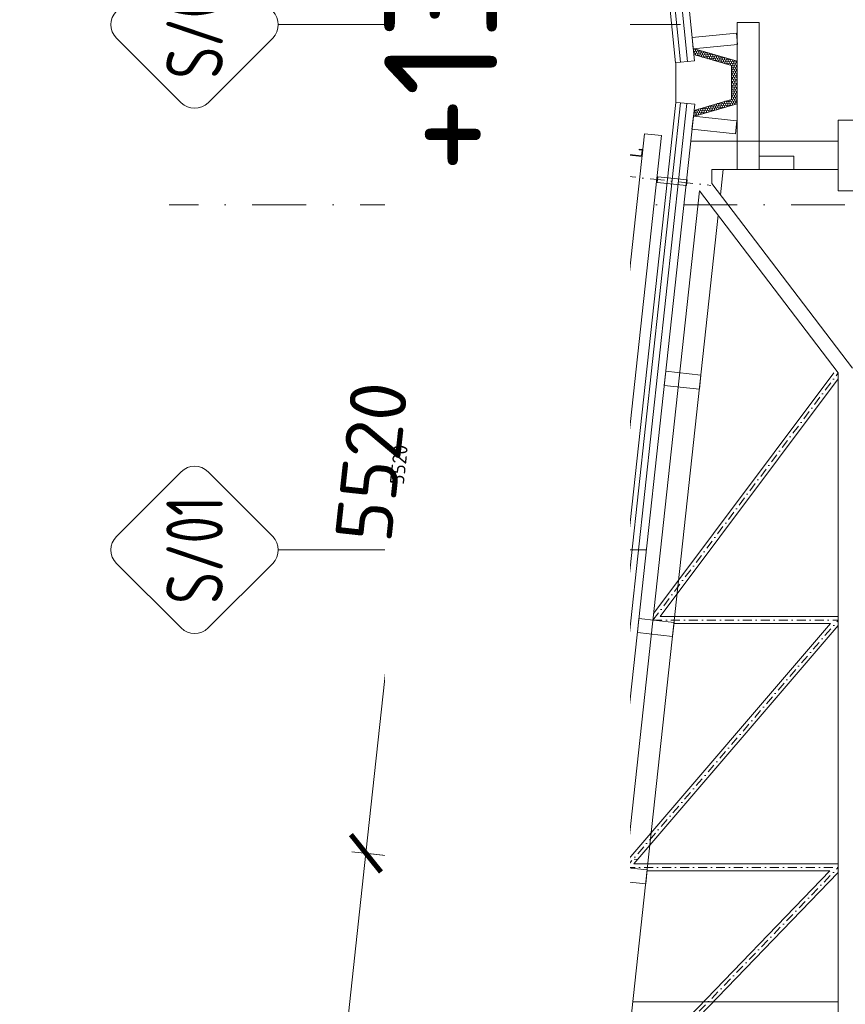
# Model space of a CAD drawing. Header units: millimetres. Extents: x -1695604 to 5289369, y -1488057 to 2187451.
# Tile 209 of 256: x 201177 to 207015, y 167742 to 174710. Entities that reach past the tile are written whole.
import ezdxf
from ezdxf import colors
from ezdxf.entities.mleader import LeaderData, LeaderLine
from ezdxf.enums import TextEntityAlignment as Align
from ezdxf.math import Vec2, Vec3

# ---------------------------------------------------------------- set-up
doc = ezdxf.new("R2010")
doc.units = ezdxf.units.MM
doc.linetypes.add('CENTERX2', pattern=[101.6, 63.5, -12.7, 12.7, -12.7])
doc.linetypes.add('DASHDOT', pattern=[25.4, 12.7, -6.35, 0, -6.35])
doc.layers.get('Defpoints').update_dxf_attribs({"color": 8})
for name, color, linetype in [('0 @ 1', 7, 'Continuous'), ('0 @ 10', 7, 'Continuous'), ('0 @ 100', 7, 'Continuous'), ('0 @ 200', 7, 'Continuous'), ('0 @ 250 (1)', 7, 'Continuous'), ('0 @ 250 (2)', 7, 'Continuous'), ('0 @ 400', 7, 'Continuous')]:
    doc.layers.add(name, color=color, linetype=linetype)
for name, color, linetype, lineweight in [('A99_FVE_řez', 6, 'Continuous', 5), ('A99_N_kce-pohl', 1, 'Continuous', 9), ('A99_N_kce-rez-sil', 6, 'Continuous', 18), ('A99_N_koty-200', 5, 'Continuous', 5), ('A99_N_koty-200 @ 200', 5, 'Continuous', 5), ('A99_N_koty-200 @ 50 (2)', 5, 'Continuous', 5), ('A99_N_koty-200-vysk', 6, 'Continuous', 9), ('A99_N_sraf', 252, 'Continuous', 0), ('A99_N_txt-popis-200', 240, 'Continuous', 5), ('A99_N_txt-popis-50', 240, 'Continuous', 9), ('A99_N_txt-popis-50 @ 200', 240, 'Continuous', 9), ('A99_N_txt-popis-50 @ 50', 240, 'Continuous', 9), ('A99_N_znaceni 200', 5, 'Continuous', 5), ('A99_S_kce-pohl', 7, 'Continuous', 5), ('A99_S_kce-rez-sil', 7, 'Continuous', 15), ('A99_S_osy', 1, 'CENTERX2', 5), ('A99_S_sraf', 252, 'Continuous', 9)]:
    doc.layers.add(name, color=color, linetype=linetype, lineweight=lineweight)
doc.styles.add('A99_kota', font='isocpeur.ttf', dxfattribs={"height": 2})
doc.styles.add('A99_popis', font='isocpeur.ttf')
doc.linetypes.add('IZOLACE', pattern='A,0.00254,-2.54,[134,ltypeshp.shx,S=2.54,R=0,X=-2.54,Y=0],-5.08,[134,ltypeshp.shx,S=2.54,R=180,X=2.54,Y=0],-2.54', length=10.16254)
doc.dimstyles.new('A99_kota_200 new', dxfattribs={"dimscale": 200, "dimtxt": 2, "dimasz": 1.2, "dimexe": 0.5, "dimexo": 1.5, "dimgap": 0.3, "dimtad": 1, "dimdec": 0, "dimzin": 3, "dimdsep": 46, "dimtxsty": 'A99_kota', "dimblk": 'ARCHTICK', "dimcen": 2.5, "dimazin": 2, "dimtfac": 0.75, "dimtdec": 0, "dimtmove": 2, "dimatfit": 0, "dimfxl": 0, "dimtolj": 1, "dimtzin": 0, "dimlwd": 5, "dimlwe": 5, "dimarcsym": 0})

# ---------------------------------------------------------------- blocks, each defined once
blk = doc.blocks.new('*U74')
at = {"color": 0, "linetype": 'ByBlock', "lineweight": -2}
blk.add_line((-3, 0), (7, 0), dxfattribs=at)
for points in [[(0, 0), (0, 5), (0, 5), (9.7, 5)], [(-1.75, 1.75), (0, 0), (1.75, 1.75)]]:
    blk.add_lwpolyline(points, dxfattribs=at)
at = {"color": 0, "linetype": 'ByBlock', "lineweight": -2, "style": 'A99_kota'}
for tag, p in [('VYSKA', (9.2, 7.75)), ('POPIS', (9.2, 4.5))]:
    blk.add_attdef(tag, text='', height=2, dxfattribs=at).set_placement(p, align=Align.TOP_RIGHT)
blk = doc.blocks.new('*U6700')
at = {"layer": 'A99_N_koty-200-vysk', "lineweight": 5}
ref = blk.add_blockref('*U74', (205405, 175120), dxfattribs=dict(at, xscale=200, yscale=200, zscale=200, rotation=90.00000000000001))
ref.add_attrib('VYSKA', '+13,560', dxfattribs={"layer": '0 @ 400', "color": 0, "linetype": 'ByBlock', "lineweight": -2, "height": 800, "rotation": 90, "style": 'A99_kota'}).set_placement((203755, 177115), align=Align.TOP_RIGHT)
ref = blk.add_blockref('*U74', (205405, 175120), dxfattribs=dict(at, xscale=200, yscale=200, zscale=200, rotation=90.00000000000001))
ref.add_attrib('VYSKA', '+13,560', dxfattribs={"layer": '0 @ 250 (1)', "color": 0, "linetype": 'ByBlock', "lineweight": -2, "height": 500, "rotation": 90, "style": 'A99_kota'}).set_placement((203755, 177115), align=Align.TOP_RIGHT)
ref = blk.add_blockref('*U74', (205405, 175120), dxfattribs=dict(at, xscale=200, yscale=200, zscale=200, rotation=90.00000000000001))
ref.add_attrib('VYSKA', '+13,560', dxfattribs={"layer": '0 @ 250 (2)', "color": 0, "linetype": 'ByBlock', "lineweight": -2, "height": 500, "rotation": 90, "style": 'A99_kota'}).set_placement((203755, 177115), align=Align.TOP_RIGHT)
ref = blk.add_blockref('*U74', (205405, 175120), dxfattribs=dict(at, xscale=200, yscale=200, zscale=200, rotation=90.00000000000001))
ref.add_attrib('VYSKA', '+13,560', dxfattribs={"layer": '0 @ 100', "color": 0, "linetype": 'ByBlock', "lineweight": -2, "height": 200, "rotation": 90, "style": 'A99_kota'}).set_placement((203755, 177115), align=Align.TOP_RIGHT)
ref = blk.add_blockref('*U74', (205405, 175120), dxfattribs=dict(at, xscale=200, yscale=200, zscale=200, rotation=90.00000000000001))
ref.add_attrib('VYSKA', '+13,560', dxfattribs={"layer": '0 @ 10', "color": 0, "linetype": 'ByBlock', "lineweight": -2, "height": 20, "rotation": 90, "style": 'A99_kota'}).set_placement((203755, 177115), align=Align.TOP_RIGHT)
ref = blk.add_blockref('*U74', (205405, 175120), dxfattribs=dict(at, xscale=200, yscale=200, zscale=200, rotation=90.00000000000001))
ref.add_attrib('VYSKA', '+13,560', dxfattribs={"layer": '0 @ 1', "color": 0, "linetype": 'ByBlock', "lineweight": -2, "height": 2, "rotation": 90, "style": 'A99_kota'}).set_placement((203755, 177115), align=Align.TOP_RIGHT)
ref = blk.add_blockref('*U74', (205405, 175120), dxfattribs=dict(at, xscale=200, yscale=200, zscale=200, rotation=90.00000000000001))
ref.add_attrib('VYSKA', '+13,560', dxfattribs={"layer": '0 @ 200', "color": 0, "linetype": 'ByBlock', "lineweight": -2, "height": 400, "rotation": 90, "style": 'A99_kota'}).set_placement((203855, 176960), align=Align.TOP_RIGHT)
blk = doc.blocks.new('*U78')
at = {"color": 0}
for p, q in [((-0.721, 4.139), (-4.149, 0.711)), ((4.139, 0.711), (0.711, 4.139)), ((-4.149, -0.721), (-0.721, -4.149)), ((0.711, -4.149), (4.139, -0.721)), ((-0.005, -4.445), (-0.005, -23.972))]:
    blk.add_line(p, q, dxfattribs=at)
for centre, start, end in [((-0.005, 3.424), 45, 135), ((-3.433, -0.005), 135, 225), ((3.424, -0.005), 315, 45), ((-0.005, -3.433), 225, 315)]:
    blk.add_arc(centre, 1.012, start, end, dxfattribs=at)
at = {"color": 0, "linetype": 'ByBlock', "style": 'A99_popis', "width": 0.953108}
blk.add_attdef('SKLADBA', text='', height=3, rotation=0.0103, dxfattribs=at).set_placement((-2.863, -1.506), (2.855, -1.505), align=Align.FIT)
blk = doc.blocks.new('_ArchTick')
at = {"color": 0, "linetype": 'ByBlock', "const_width": 0.15}
blk.add_lwpolyline([(-0.5, -0.5), (0.5, 0.5)], dxfattribs=at)
blk = doc.blocks.new('*D5811')
at = {"layer": 'A99_N_koty-200', "color": 0, "linetype": 'Continuous', "lineweight": 5, "transparency": 16777216}
for p, q in [((204220, 174298.4), (203625.3, 168810.4)), ((205015.4, 174212.3), (204120.6, 174309.2)), ((204420.7, 168724.3), (203525.9, 168821.2))]:
    blk.add_line(p, q, dxfattribs=at)
at = {"layer": 'Defpoints', "color": 0, "linetype": 'Continuous', "lineweight": 18, "transparency": 16777216}
for p in [(205815.7, 174125.5), (203625.3, 168810.4), (205255.8, 168633.8)]:
    blk.add_point(p, dxfattribs=at)
at = {"layer": 'A99_N_koty-200', "color": 0, "linetype": 'Continuous', "lineweight": 5, "transparency": 16777216, "xscale": 240, "yscale": 240, "zscale": 240}
for p, rotation in [((204220, 174298.4), 83.8151896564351), ((203625.3, 168810.4), 263.8151896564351)]:
    blk.add_blockref('_ArchTick', p, dxfattribs=dict(at, rotation=rotation))
at = {"layer": 'A99_N_koty-200', "color": 0, "linetype": 'Continuous', "transparency": 16777216, "insert": (203664.2, 171582.5), "char_height": 400, "attachment_point": 5, "rotation": 83.81519, "style": 'A99_kota'}
blk.add_mtext('\\A1;5520', dxfattribs=at)
blk = doc.blocks.new('*D5812')
at = {"layer": 'A99_N_koty-200', "color": 0, "linetype": 'Continuous', "lineweight": 5, "transparency": 16777216}
for p, q in [((204220, 174298.4), (203625.3, 168810.4)), ((204418.9, 174276.9), (204195.2, 174301.1)), ((203824.2, 168788.9), (203600.5, 168813.1))]:
    blk.add_line(p, q, dxfattribs=at)
at = {"layer": 'Defpoints', "color": 0, "linetype": 'Continuous', "lineweight": 18, "transparency": 16777216}
for p in [(205815.7, 174125.5), (203625.3, 168810.4), (205255.8, 168633.8)]:
    blk.add_point(p, dxfattribs=at)
at = {"layer": 'A99_N_koty-200', "color": 0, "linetype": 'Continuous', "lineweight": 5, "transparency": 16777216, "xscale": 60, "yscale": 60, "zscale": 60}
for p, rotation in [((204220, 174298.4), 83.8151896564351), ((203625.3, 168810.4), 263.8151896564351)]:
    blk.add_blockref('_ArchTick', p, dxfattribs=dict(at, rotation=rotation))
at = {"layer": 'A99_N_koty-200', "color": 0, "linetype": 'Continuous', "transparency": 16777216, "insert": (203858.1, 171561.4), "char_height": 100, "attachment_point": 5, "rotation": 83.81519, "style": 'A99_kota'}
blk.add_mtext('\\A1;5520', dxfattribs=at)
blk = doc.blocks.new('*D5814')
at = {"layer": 'A99_N_koty-200', "color": 0, "linetype": 'Continuous', "lineweight": 5, "transparency": 16777216}
for p, q in [((203625.3, 168810.4), (203067.3, 163660.6)), ((204420.7, 168724.3), (203525.9, 168821.2)), ((203862.6, 163574.4), (202967.8, 163671.4))]:
    blk.add_line(p, q, dxfattribs=at)
at = {"layer": 'Defpoints', "color": 0, "linetype": 'Continuous', "lineweight": 18, "transparency": 16777216}
for p in [(205255.8, 168633.8), (203067.3, 163660.6), (204662.9, 163487.7)]:
    blk.add_point(p, dxfattribs=at)
at = {"layer": 'A99_N_koty-200', "color": 0, "linetype": 'Continuous', "lineweight": 5, "transparency": 16777216, "xscale": 240, "yscale": 240, "zscale": 240}
for p, rotation in [((203625.3, 168810.4), 83.8151896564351), ((203067.3, 163660.6), 263.8151896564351)]:
    blk.add_blockref('_ArchTick', p, dxfattribs=dict(at, rotation=rotation))
at = {"layer": 'A99_N_koty-200', "color": 0, "linetype": 'Continuous', "transparency": 16777216, "insert": (203087.8, 166263.5), "char_height": 400, "attachment_point": 5, "rotation": 83.81519, "style": 'A99_kota'}
blk.add_mtext('\\A1;5180', dxfattribs=at)
blk = doc.blocks.new('*D5815')
at = {"layer": 'A99_N_koty-200', "color": 0, "linetype": 'Continuous', "lineweight": 5, "transparency": 16777216}
for p, q in [((203625.3, 168810.4), (203067.3, 163660.6)), ((203824.2, 168788.9), (203600.5, 168813.1)), ((203266.1, 163639), (203042.4, 163663.3))]:
    blk.add_line(p, q, dxfattribs=at)
at = {"layer": 'Defpoints', "color": 0, "linetype": 'Continuous', "lineweight": 18, "transparency": 16777216}
for p in [(205255.8, 168633.8), (203067.3, 163660.6), (204662.9, 163487.7)]:
    blk.add_point(p, dxfattribs=at)
at = {"layer": 'A99_N_koty-200', "color": 0, "linetype": 'Continuous', "lineweight": 5, "transparency": 16777216, "xscale": 60, "yscale": 60, "zscale": 60}
for p, rotation in [((203625.3, 168810.4), 83.8151896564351), ((203067.3, 163660.6), 263.8151896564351)]:
    blk.add_blockref('_ArchTick', p, dxfattribs=dict(at, rotation=rotation))
at = {"layer": 'A99_N_koty-200', "color": 0, "linetype": 'Continuous', "transparency": 16777216, "insert": (203281.7, 166242.5), "char_height": 100, "attachment_point": 5, "rotation": 83.81519, "style": 'A99_kota'}
blk.add_mtext('\\A1;5180', dxfattribs=at)
blk = doc.blocks.new('*U95')
at = {"color": 0}
for p, q in [((-0.721, 4.139), (-4.149, 0.711)), ((4.139, 0.711), (0.711, 4.139)), ((-4.149, -0.721), (-0.721, -4.149)), ((0.711, -4.149), (4.139, -0.721)), ((-0.005, -4.445), (-0.005, -25.786))]:
    blk.add_line(p, q, dxfattribs=at)
for centre, start, end in [((-0.005, 3.424), 45, 135), ((-3.433, -0.005), 135, 225), ((3.424, -0.005), 315, 45), ((-0.005, -3.433), 225, 315)]:
    blk.add_arc(centre, 1.012, start, end, dxfattribs=at)
at = {"color": 0, "linetype": 'ByBlock', "style": 'A99_popis', "width": 0.953108}
blk.add_attdef('SKLADBA', text='', height=3, rotation=0.0103, dxfattribs=at).set_placement((-2.863, -1.506), (2.855, -1.505), align=Align.FIT)
blk = doc.blocks.new('*U6352')
at = {"layer": 'A99_N_txt-popis-50 @ 200', "lineweight": 9}
ml = blk.add_multileader_mtext('Standard', dxfattribs=at)
ml.set_content('\\A1;{\\C256;odvodňovací systém \\Pbude součásti \\Pdodávky opláštění}', color=1, style='A99_popis')
ml.set_leader_properties(color=256, linetype='ByLayer', lineweight=-1)
ml.build(insert=Vec2(0, 0))
ml.multileader.update_dxf_attribs({"dogleg_length": 1, "arrow_head_size": 300, "scale": 200})
ctx = ml.context
ctx.base_point, ctx.scale, ctx.char_height, ctx.arrow_head_size, ctx.landing_gap_size, ctx.plane_origin, ctx.plane_x_axis, ctx.plane_y_axis = Vec3(204020, -12035), 200, 400, 300, 250, Vec3(208175.1, -8522.5), Vec3(0, 1), Vec3(-1, 0)
notes = []
notes.append((ctx, [(1, (1, 1, 0), (204020, -1805), (0, -1), 4890, [(0, [(205935.3, -1130)], 0, [])])]))
ctx.mtext.insert, ctx.mtext.text_direction, ctx.mtext.rotation, ctx.mtext.width, ctx.mtext.defined_height, ctx.mtext.flow_direction = Vec3(203760, -11785), Vec3(0, 1), 1.570796, 5020, 63.5, 5
ctx.mtext.has_bg_fill, ctx.mtext.bg_color, ctx.mtext.bg_scale_factor, ctx.mtext.bg_transparency, ctx.mtext.use_window_bg_color = 1, -1073741824, 1, 0, 1
for ctx, leaders in notes:
    for number, flags, end, landing, length, lines in leaders:
        leader = LeaderData()
        leader.index, (leader.has_last_leader_line, leader.has_dogleg_vector, leader.attachment_direction) = number, flags
        leader.last_leader_point, leader.dogleg_vector, leader.dogleg_length = Vec3(end), Vec3(landing), length
        for number, points, colour, breaks in lines:
            line = LeaderLine()
            line.index, line.vertices, line.color, line.breaks = number, Vec3.list(points), colors.encode_raw_color(colour), breaks
            leader.lines.append(line)
        ctx.leaders.append(leader)
blk = doc.blocks.new('*U6392')
at = {"layer": 'A99_N_koty-200 @ 200', "linetype": 'Continuous'}
dim = blk.add_linear_dim(base=(203625.3, 168810.4), p1=(205815.7, 174125.5), p2=(205255.8, 168633.8), angle=263.81519, dimstyle='A99_kota_200 new', override={"dimscale": 200, "dimtix": 1, "dimtofl": 1, "dimtmove": 2, "dimatfit": 0}, dxfattribs=at)
dim.commit()
dim.dimension.update_dxf_attribs({"geometry": '*D5811', "text_midpoint": (203664.2, 171582.5)})
at = {"layer": 'A99_N_koty-200 @ 50 (2)', "linetype": 'Continuous'}
dim = blk.add_linear_dim(base=(203625.3, 168810.4), p1=(205815.7, 174125.5), p2=(205255.8, 168633.8), angle=263.81519, dimstyle='A99_kota_200 new', override={"dimscale": 50, "dimtix": 1, "dimtofl": 1, "dimtmove": 2, "dimatfit": 0}, dxfattribs=at)
dim.commit()
dim.dimension.update_dxf_attribs({"geometry": '*D5812', "text_midpoint": (203858.1, 171561.4)})
blk = doc.blocks.new('*U6393')
at = {"layer": 'A99_N_koty-200 @ 200', "linetype": 'Continuous'}
dim = blk.add_linear_dim(base=(203067.3, 163660.6), p1=(205255.8, 168633.8), p2=(204662.9, 163487.7), angle=263.81519, dimstyle='A99_kota_200 new', override={"dimscale": 200, "dimtix": 1, "dimtofl": 1, "dimtmove": 2, "dimatfit": 0}, dxfattribs=at)
dim.commit()
dim.dimension.update_dxf_attribs({"geometry": '*D5814', "text_midpoint": (203087.8, 166263.5)})
at = {"layer": 'A99_N_koty-200 @ 50 (2)', "linetype": 'Continuous'}
dim = blk.add_linear_dim(base=(203067.3, 163660.6), p1=(205255.8, 168633.8), p2=(204662.9, 163487.7), angle=263.81519, dimstyle='A99_kota_200 new', override={"dimscale": 50, "dimtix": 1, "dimtofl": 1, "dimtmove": 2, "dimatfit": 0}, dxfattribs=at)
dim.commit()
dim.dimension.update_dxf_attribs({"geometry": '*D5815', "text_midpoint": (203281.7, 166242.5)})
blk = doc.blocks.new('*U6401')
at = {"layer": 'A99_N_txt-popis-50 @ 50', "lineweight": 9}
ml = blk.add_multileader_mtext('Standard', dxfattribs=at)
ml.set_content('\\A1;{\\C256;odvodňovací systém \\Pbude součásti \\Pdodávky opláštění}', color=(178, 0, 0), style='A99_popis')
ml.set_leader_properties(color=256, linetype='ByLayer', lineweight=-1)
ml.build(insert=Vec2(0, 0))
ml.multileader.update_dxf_attribs({"dogleg_length": 1, "arrow_head_size": 75, "scale": 50})
ctx = ml.context
ctx.base_point, ctx.scale, ctx.char_height, ctx.arrow_head_size, ctx.landing_gap_size, ctx.plane_origin, ctx.plane_x_axis, ctx.plane_y_axis = Vec3(204689.1, 147388.8), 50, 100, 75, 62.5, Vec3(208175.1, 141477.5), Vec3(0, 1), Vec3(-1, 0)
notes = []
notes.append((ctx, [(1, (1, 1, 0), (204689.1, 148870), (0, -1), 146.2, [(0, [(205935.3, 148870)], 0, [])])]))
ctx.mtext.insert, ctx.mtext.text_direction, ctx.mtext.rotation, ctx.mtext.width, ctx.mtext.defined_height, ctx.mtext.flow_direction = Vec3(204624.1, 147451.3), Vec3(0, 1), 1.570796, 1255, 15.9, 5
ctx.mtext.has_bg_fill, ctx.mtext.bg_color, ctx.mtext.bg_scale_factor, ctx.mtext.bg_transparency, ctx.mtext.use_window_bg_color = 1, -1073741824, 1, 0, 1
for ctx, leaders in notes:
    for number, flags, end, landing, length, lines in leaders:
        leader = LeaderData()
        leader.index, (leader.has_last_leader_line, leader.has_dogleg_vector, leader.attachment_direction) = number, flags
        leader.last_leader_point, leader.dogleg_vector, leader.dogleg_length = Vec3(end), Vec3(landing), length
        for number, points, colour, breaks in lines:
            line = LeaderLine()
            line.index, line.vertices, line.color, line.breaks = number, Vec3.list(points), colors.encode_raw_color(colour), breaks
            leader.lines.append(line)
        ctx.leaders.append(leader)
at = {"layer": 'A99_N_txt-popis-50 @ 200', "lineweight": 9}
ml = blk.add_multileader_mtext('Standard', dxfattribs=at)
ml.set_content('\\A1;{\\C256;odvodňovací systém \\Pbude součásti \\Pdodávky opláštění}', color=1, style='A99_popis')
ml.set_leader_properties(color=256, linetype='ByLayer', lineweight=-1)
ml.build(insert=Vec2(0, 0))
ml.multileader.update_dxf_attribs({"dogleg_length": 1, "arrow_head_size": 300, "scale": 200})
ctx = ml.context
ctx.base_point, ctx.scale, ctx.char_height, ctx.arrow_head_size, ctx.landing_gap_size, ctx.plane_origin, ctx.plane_x_axis, ctx.plane_y_axis = Vec3(204020, 137965), 200, 400, 300, 250, Vec3(208175.1, 141477.5), Vec3(0, 1), Vec3(-1, 0)
notes = []
notes.append((ctx, [(1, (1, 1, 0), (204020, 148195), (0, -1), 4890, [(0, [(205935.3, 148870)], 0, [])])]))
ctx.mtext.insert, ctx.mtext.text_direction, ctx.mtext.rotation, ctx.mtext.width, ctx.mtext.defined_height, ctx.mtext.flow_direction = Vec3(203760, 138215), Vec3(0, 1), 1.570796, 5020, 63.5, 5
ctx.mtext.has_bg_fill, ctx.mtext.bg_color, ctx.mtext.bg_scale_factor, ctx.mtext.bg_transparency, ctx.mtext.use_window_bg_color = 1, -1073741824, 1, 0, 1
for ctx, leaders in notes:
    for number, flags, end, landing, length, lines in leaders:
        leader = LeaderData()
        leader.index, (leader.has_last_leader_line, leader.has_dogleg_vector, leader.attachment_direction) = number, flags
        leader.last_leader_point, leader.dogleg_vector, leader.dogleg_length = Vec3(end), Vec3(landing), length
        for number, points, colour, breaks in lines:
            line = LeaderLine()
            line.index, line.vertices, line.color, line.breaks = number, Vec3.list(points), colors.encode_raw_color(colour), breaks
            leader.lines.append(line)
        ctx.leaders.append(leader)

msp = doc.modelspace()

# ---------------------------------------------------------------- linework, layer by layer
at = {"layer": 'A99_S_kce-pohl'}
for p, q in [((206965, 174000), (218965, 174000)), ((206965, 173500), (206965, 174000)), ((206965, 173650), (206071.1, 173650)), ((206071.1, 173650), (206071.1, 173551.1)), ((206150.9, 173650), (206131.5, 173471.6)), ((207065, 172244.5), (206071.1, 173551.1)), ((206965, 172210.8), (205984.3, 173500)), ((206965, 173500), (211105, 173500)), ((206965, 151189.2), (206965, 172210.8))]:
    msp.add_line(p, q, dxfattribs=at)
msp.add_lwpolyline([(206250, 174690), (206405, 174690), (206405, 173650), (206250, 173650)], close=True, dxfattribs=at)
at = {"layer": 'A99_S_kce-rez-sil', "linetype": 'Continuous', "lineweight": 13}
msp.add_lwpolyline([(206405, 173650), (206650, 173650), (206650, 173745), (206405, 173745)], close=True, dxfattribs=at)

# ---------------------------------------------------------------- leaders
at = {"layer": 'A99_N_txt-popis-50 @ 200', "lineweight": 9}
ml = msp.add_multileader_mtext('Standard', dxfattribs=at)
ml.set_content('\\A1;{\\C256;požární pás\\P(panely z minerální vlny)}', color=1, style='A99_popis')
ml.set_leader_properties(color=256, linetype='ByLayer', lineweight=-1)
ml.build(insert=Vec2(0, 0))
ml.multileader.update_dxf_attribs({"dogleg_length": 200, "arrow_head_size": 300, "scale": 200})
ctx = ml.context
ctx.base_point, ctx.scale, ctx.char_height, ctx.arrow_head_size, ctx.landing_gap_size, ctx.plane_origin = Vec3(107780, 172914.2), 200, 400, 300, 1000, Vec3(107080, 164819.2)
notes = []
notes.append((ctx, [(0, (1, 1, 0), (106980, 172914.2), (1, 0), 800, [(0, [(104909.2, 172914.2)], 0, [])])]))
ctx.mtext.insert, ctx.mtext.width, ctx.mtext.defined_height, ctx.mtext.flow_direction = Vec3(108780, 173174.2), 6001.817, 1247.5, 5
for ctx, leaders in notes:
    for number, flags, end, landing, length, lines in leaders:
        leader = LeaderData()
        leader.index, (leader.has_last_leader_line, leader.has_dogleg_vector, leader.attachment_direction) = number, flags
        leader.last_leader_point, leader.dogleg_vector, leader.dogleg_length = Vec3(end), Vec3(landing), length
        for number, points, colour, breaks in lines:
            line = LeaderLine()
            line.index, line.vertices, line.color, line.breaks = number, Vec3.list(points), colors.encode_raw_color(colour), breaks
            leader.lines.append(line)
        ctx.leaders.append(leader)

# ---------------------------------------------------------------- next in the draw order: block references
at = {"layer": 'A99_N_txt-popis-50', "color": 3, "linetype": 'Continuous', "lineweight": 18}
msp.add_blockref('*U6352', (0, 0), dxfattribs=at)

# ---------------------------------------------------------------- next in the draw order: hatches: boundary and pattern name
at = {"layer": 'A99_S_sraf', "lineweight": 0, "transparency": 33554562}
h = msp.add_hatch(dxfattribs=at)
h.set_pattern_fill('HONEY', color=256, scale=75)
h.set_pattern_definition([(272.86, (206127.569, 174126.536), (8.81053, -13.63988), [9.375, -18.75]), (32.86, (206127.569, 174126.536), (7.40722, 14.45009), [9.375, -18.75]), (332.86, (206127.569, 174126.536), (16.21775, 0.8102), [-18.75, 9.375])])
h.paths.add_polyline_path([(206250, 174114.9), (206248.7, 174415.8), (205939.3, 174505.4), (205943.6, 174462.5), (206211, 174385.1), (206211, 174145.2), (205945.3, 174068.3), (205940.7, 174025.3)])

# ---------------------------------------------------------------- next in the draw order: linework, layer by layer
at = {"layer": 'A99_FVE_řez', "lineweight": 5, "ltscale": 2}
for points in [[(205240.7, 173878.3), (203941.7, 161891), (203911.9, 161894.2), (205210.9, 173881.5)], [(205595.4, 173902.7), (204282.1, 161783.7), (204401.4, 161770.7), (205714.7, 173889.8)], [(205208.2, 173856.7), (205198.3, 173857.7), (205133.6, 173261.2), (205143.6, 173260.2)], [(205234.9, 173778.3), (205228.5, 173718.7), (205248.4, 173716.5), (205247.8, 173711.5), (205223, 173714.2), (205230.5, 173783.8), (205573.5, 173746.7), (205577.8, 173786.4), (205557.9, 173788.6), (205558.5, 173793.6), (205583.3, 173790.9), (205577.9, 173741.2), (205234.9, 173778.3)], [(205140.9, 173235.3), (205130.9, 173236.4), (205066.3, 172639.9), (205076.2, 172638.8)], [(205073, 172609), (205063.1, 172610), (204998.4, 172013.5), (205008.4, 172012.5)], [(205053.7, 172105.6), (205047.2, 172046), (205067.1, 172043.8), (205066.5, 172038.8), (205041.7, 172041.5), (205049.2, 172111.1), (205392.2, 172074), (205396.5, 172113.7), (205376.7, 172115.9), (205377.2, 172120.9), (205402, 172118.2), (205396.7, 172068.4), (205053.7, 172105.6)], [(205005.4, 171985.1), (204995.5, 171986.2), (204930.8, 171389.7), (204940.8, 171388.6)], [(204937.5, 171358.8), (204927.6, 171359.9), (204862.9, 170763.4), (204872.9, 170762.3)], [(204869.9, 170734.9), (204860, 170736), (204795.3, 170139.5), (204805.3, 170138.4)], [(204872.1, 170430.4), (204865.7, 170370.8), (204885.6, 170368.6), (204885, 170363.6), (204860.2, 170366.3), (204867.7, 170435.9), (205210.7, 170398.8), (205215, 170438.5), (205195.1, 170440.7), (205195.7, 170445.7), (205220.5, 170443), (205215.1, 170393.3), (204872.1, 170430.4)], [(204801.5, 170103.6), (204791.6, 170104.7), (204726.9, 169508.2), (204736.9, 169507.1)], [(204733.9, 169479.8), (204724, 169480.9), (204659.3, 168884.4), (204669.3, 168883.3)], [(204600.9, 168252), (204590.9, 168253.1), (204655.6, 168849.6), (204665.5, 168848.5)], [(204690.6, 168755.2), (204684.1, 168695.6), (204704, 168693.4), (204703.5, 168688.5), (204678.6, 168691.2), (204686.2, 168760.7), (205029.2, 168723.6), (205033.5, 168763.3), (205013.6, 168765.5), (205014.1, 168770.5), (205039, 168767.8), (205033.6, 168718.1), (204690.6, 168755.2)], [(204533.3, 167628.1), (204523.3, 167629.2), (204588, 168225.7), (204597.9, 168224.6)]]:
    msp.add_lwpolyline(points, close=True, dxfattribs=at)
at = {"layer": 'A99_FVE_řez', "linetype": 'DASHDOT', "lineweight": 5, "ltscale": 8}
for points in [[(205432.7, 173606), (206064, 173537.6)], [(204915.7, 168835.6), (205547, 168767.2)]]:
    msp.add_lwpolyline(points, dxfattribs=at)
at = {"layer": 'A99_FVE_řez', "lineweight": 5}
for points in [[(205688.3, 173598.4), (205684, 173558.7), (205892.8, 173536), (205897.1, 173575.8)], [(205167.1, 168788.2), (205171.4, 168828), (205380.2, 168805.4), (205375.9, 168765.6)]]:
    msp.add_lwpolyline(points, close=True, dxfattribs=at)
at = {"layer": 'A99_N_kce-pohl', "lineweight": 5}
for p, q in [((205220.7, 168634.4), (204661.5, 163474.6)), ((204696.3, 163470.8), (205255.5, 168630.6)), ((204736.1, 163466.5), (205295.2, 168626.3))]:
    msp.add_line(p, q, dxfattribs=at)
for points in [[(205848.5, 174409), (205813.7, 174405.6), (205612.7, 176415.5), (205707.2, 176425)], [(205815.6, 174124.5), (205815.6, 174405.8)], [(205220.7, 168634.4), (205815.6, 174124.5)], [(205850.4, 174121), (205815.6, 174124.5)], [(205255.5, 168630.6), (205220.7, 168634.4)]]:
    msp.add_lwpolyline(points, dxfattribs=at)
at = {"layer": 'A99_N_kce-rez-sil'}
for p, q in [((205850.4, 174121), (205255.5, 168630.6)), ((205949.9, 174111.1), (205354.9, 168619.9))]:
    msp.add_line(p, q, dxfattribs=at)
for points in [[(205948, 174419), (205747, 176429), (205647.5, 176419), (205848.5, 174409), (205948, 174419)], [(205949.9, 174111.1), (205850.4, 174121)], [(205354.9, 168619.9), (205255.5, 168630.6)]]:
    msp.add_lwpolyline(points, dxfattribs=at)
at = {"layer": 'A99_N_sraf', "color": 1, "linetype": 'IZOLACE', "lineweight": 0, "ltscale": 3}
for points in [[(205898.2, 174414), (205697.2, 176424)], [(205895.2, 174116.6), (205300.2, 168625.8)]]:
    msp.add_lwpolyline(points, dxfattribs=at)
at = {"layer": 'A99_S_kce-pohl'}
for p, q in [((206965, 173850), (205921.7, 173850)), ((205984.3, 173500), (204705.6, 161700)), ((206116.4, 173327), (204856.5, 161699.9)), ((205660.2, 170509.6), (206933.8, 172210.8)), ((205704.9, 170485.8), (206965, 172169.1)), ((205704.9, 170485.8), (206965, 170485.8)), ((205470.1, 168754.8), (206910.7, 170435.8)), ((205519.7, 168735.8), (206965, 170422.4)), ((205803.1, 170435.8), (206910.7, 170435.8)), ((205519.7, 168735.8), (206965, 168735.8)), ((205280.1, 167001.3), (206906.1, 168685.8)), ((205334.6, 166985.8), (206965, 168674.8)), ((205613.5, 168685.8), (206906.1, 168685.8)), ((204795.7, 163460.1), (205354.9, 168619.9)), ((205512.6, 167760), (206965, 167760))]:
    msp.add_line(p, q, dxfattribs=at)
at = {"layer": 'A99_S_kce-pohl', "linetype": 'DASHDOT', "ltscale": 5}
for p, q in [((205655, 170460.8), (206965, 172210.8)), ((205465.3, 168710.8), (206965, 170460.8)), ((205655, 170460.8), (206965, 170460.8)), ((205275.7, 166960.8), (206965, 168710.8)), ((205465.3, 168710.8), (206965, 168710.8))]:
    msp.add_line(p, q, dxfattribs=at)
at = {"layer": 'A99_S_kce-rez-sil', "linetype": 'Continuous', "lineweight": 13}
for points in [[(205939.5, 174503.6), (205931.6, 174583.2), (206245, 174614.5), (206253, 174534.9)], [(205930.8, 173934.8), (205940.8, 174026.7), (206248.9, 173993.3), (206239, 173901.4)]]:
    msp.add_lwpolyline(points, close=True, dxfattribs=at)
at = {"layer": 'A99_S_kce-rez-sil', "linetype": 'Continuous', "lineweight": 5}
for points in [[(205939.3, 174505.4), (206250, 174415.4), (206250, 174114.9), (205940.7, 174025.3)], [(205945.3, 174068.3), (206211, 174145.2), (206211, 174385.1), (205943.6, 174462.5)]]:
    msp.add_lwpolyline(points, dxfattribs=at)
at = {"layer": 'A99_S_kce-rez-sil', "lineweight": 20}
for points in [[(205734.4, 172122.1), (205983, 172095.2), (205993.7, 172194.6), (205745.2, 172221.5)], [(205544.8, 170372.1), (205793.3, 170345.2), (205804.1, 170444.6), (205555.5, 170471.5)], [(205354.9, 168619.9), (205603.6, 168594.3), (205614.3, 168693.7), (205365.8, 168720.6)]]:
    msp.add_lwpolyline(points, close=True, dxfattribs=at)
at = {"layer": 'A99_S_osy', "linetype": 'DASHDOT', "lineweight": 5, "ltscale": 30}
msp.add_lwpolyline([(222254.8, 173400), (202234.8, 173400)], dxfattribs=at)

# ---------------------------------------------------------------- next in the draw order: block references
at = {"layer": 'A99_N_koty-200', "color": 3, "linetype": 'Continuous', "lineweight": 18}
for name in ['*U6392', '*U6393']:
    msp.add_blockref(name, (0, 0), dxfattribs=at)
at = {"layer": 'A99_N_txt-popis-200', "color": 3, "linetype": 'Continuous', "lineweight": 18}
msp.add_blockref('*U6700', (0, 0), dxfattribs=at)
at = {"layer": 'A99_N_znaceni 200', "lineweight": 5}
ref = msp.add_blockref('*U95', (202412.7, 174675.6), dxfattribs=dict(at, xscale=133.3, yscale=133.3, zscale=133.3, rotation=89.99999999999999))
ref.add_attrib('SKLADBA', 'S/01', dxfattribs={"layer": '0', "color": 0, "linetype": 'ByBlock', "height": 400, "rotation": 90.01026, "style": 'A99_popis', "width": 0.705829}).set_placement((202613.5, 174293.9), (202613.3, 175056.2), align=Align.FIT)
ref = msp.add_blockref('*U78', (202412.7, 170958.4), dxfattribs=dict(at, xscale=133.3, yscale=133.3, zscale=133.3, rotation=89.99999999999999))
ref.add_attrib('SKLADBA', 'S/01', dxfattribs={"layer": '0', "color": 0, "linetype": 'ByBlock', "height": 400, "rotation": 90.01026, "style": 'A99_popis', "width": 0.705829}).set_placement((202613.5, 170576.7), (202613.3, 171339), align=Align.FIT)

# ---------------------------------------------------------------- next in the draw order: leaders
at = {"layer": 'A99_N_txt-popis-50 @ 200', "lineweight": 9}
ml = msp.add_multileader_mtext('Standard', dxfattribs=at)
ml.set_content('\\A1;{\\C256;výlez na střechu}', color=1, style='A99_popis')
ml.set_leader_properties(color=256, linetype='ByLayer', lineweight=-1)
ml.build(insert=Vec2(0, 0))
ml.multileader.update_dxf_attribs({"dogleg_length": 200, "arrow_head_size": 300, "scale": 200})
ctx = ml.context
ctx.base_point, ctx.scale, ctx.char_height, ctx.arrow_head_size, ctx.landing_gap_size, ctx.plane_origin = Vec3(145525.1, 171532.5), 200, 800, 300, 1000, Vec3(143462.5, 164124.2)
notes = []
notes.append((ctx, [(0, (1, 1, 0), (144725.1, 171532.5), (1, 0), 800, [(0, [(144725.1, 175918.4)], 0, [])])]))
ctx.mtext.insert, ctx.mtext.width, ctx.mtext.defined_height, ctx.mtext.flow_direction = Vec3(146525.1, 172052.5), 8464.943, 1247.5, 5
ml = msp.add_multileader_mtext('Standard', dxfattribs=at)
ml.set_content('\\A1;{\\C256;odvodňovací žlab se nemění,\\Pna stavbě se provede kontrola}', color=1, style='A99_popis')
ml.set_leader_properties(color=256, linetype='ByLayer', lineweight=-1)
ml.build(insert=Vec2(0, 0))
ml.multileader.update_dxf_attribs({"dogleg_length": 200, "arrow_head_size": 300, "scale": 200})
ctx = ml.context
ctx.base_point, ctx.scale, ctx.char_height, ctx.arrow_head_size, ctx.landing_gap_size, ctx.plane_origin = Vec3(32602.5, 172915), 200, 400, 300, 1000, Vec3(32050, 165489.2)
notes.append((ctx, [(0, (1, 1, 0), (31802.5, 172915), (1, 0), 800, [(0, [(31805, 174410)], 0, [])])]))
ctx.mtext.insert, ctx.mtext.width, ctx.mtext.defined_height, ctx.mtext.flow_direction = Vec3(33602.5, 173175), 7914.793, 1247.5, 5
ml = msp.add_multileader_mtext('Standard', dxfattribs=at)
ml.set_content('\\A1;{\\C256;odvodňovací žlab se nemění,\\Pna stavbě se provede kontrola}', color=1, style='A99_popis')
ml.set_leader_properties(color=256, linetype='ByLayer', lineweight=-1)
ml.build(insert=Vec2(0, 0))
ml.multileader.update_dxf_attribs({"dogleg_length": 200, "arrow_head_size": 300, "scale": 200})
ctx = ml.context
ctx.base_point, ctx.scale, ctx.char_height, ctx.arrow_head_size, ctx.landing_gap_size, ctx.plane_origin = Vec3(81607.5, 172915), 200, 400, 300, 1000, Vec3(81055, 165489.2)
notes.append((ctx, [(0, (1, 1, 0), (80807.5, 172915), (1, 0), 800, [(0, [(80810, 174410)], 0, [])])]))
ctx.mtext.insert, ctx.mtext.width, ctx.mtext.defined_height, ctx.mtext.flow_direction = Vec3(82607.5, 173175), 7914.793, 1247.5, 5
ml = msp.add_multileader_mtext('Standard', dxfattribs=at)
ml.set_content('\\A1;{\\C256;požární pás\\P(panely z minerální vlny)}', color=1, style='A99_popis')
ml.set_leader_properties(color=256, linetype='ByLayer', lineweight=-1)
ml.build(insert=Vec2(0, 0))
ml.multileader.update_dxf_attribs({"dogleg_length": 200, "arrow_head_size": 300, "scale": 200})
ctx = ml.context
ctx.base_point, ctx.scale, ctx.char_height, ctx.arrow_head_size, ctx.landing_gap_size, ctx.plane_origin = Vec3(58580, 172914.2), 200, 400, 300, 1000, Vec3(57880, 164819.2)
notes.append((ctx, [(0, (1, 1, 0), (57780, 172914.2), (1, 0), 800, [(0, [(55709.2, 172914.2)], 0, [])])]))
ctx.mtext.insert, ctx.mtext.width, ctx.mtext.defined_height, ctx.mtext.flow_direction = Vec3(59580, 173174.2), 6001.817, 1247.5, 5
ml = msp.add_multileader_mtext('Standard', dxfattribs=at)
ml.set_content('\\A1;{\\fISOCPEUR|b1|i0|c238|p34;\\C256;ocelový nosník}', color=1, style='A99_popis')
ml.set_leader_properties(color=256, linetype='ByLayer', lineweight=-1)
ml.build(insert=Vec2(0, 0))
ml.multileader.update_dxf_attribs({"dogleg_length": 200, "arrow_head_size": 300, "scale": 200})
ctx = ml.context
ctx.base_point, ctx.scale, ctx.char_height, ctx.arrow_head_size, ctx.landing_gap_size, ctx.plane_origin = Vec3(21517.5, 170710), 200, 400, 300, 1000, Vec3(20965, 164131.7)
notes.append((ctx, [(0, (1, 1, 0), (20717.5, 170710), (1, 0), 800, [(0, [(20720, 168782.5)], 0, [])])]))
ctx.mtext.insert, ctx.mtext.width, ctx.mtext.defined_height, ctx.mtext.flow_direction = Vec3(22517.5, 170968.2), 3664.376, 670, 5
for ctx, leaders in notes:
    for number, flags, end, landing, length, lines in leaders:
        leader = LeaderData()
        leader.index, (leader.has_last_leader_line, leader.has_dogleg_vector, leader.attachment_direction) = number, flags
        leader.last_leader_point, leader.dogleg_vector, leader.dogleg_length = Vec3(end), Vec3(landing), length
        for number, points, colour, breaks in lines:
            line = LeaderLine()
            line.index, line.vertices, line.color, line.breaks = number, Vec3.list(points), colors.encode_raw_color(colour), breaks
            leader.lines.append(line)
        ctx.leaders.append(leader)

# ---------------------------------------------------------------- next in the draw order: block references
at = {"layer": 'A99_N_txt-popis-50', "color": 3, "linetype": 'Continuous', "lineweight": 18}
msp.add_blockref('*U6401', (0, 0), dxfattribs=at)

doc.saveas('drawing.dxf')
